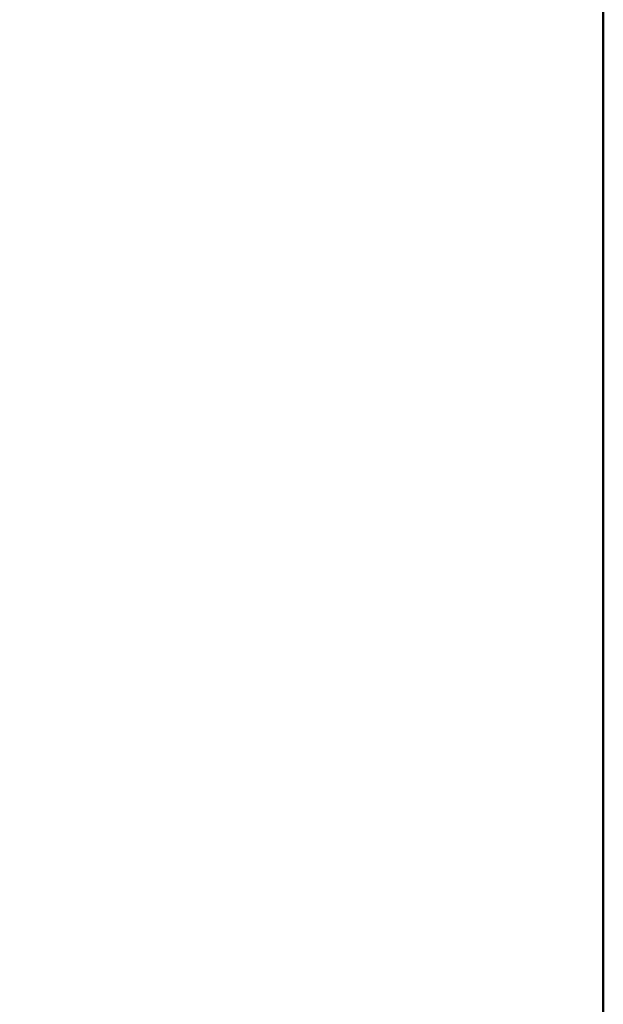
# Model space of a CAD drawing. Header units: millimetres. Extents: x 94.8 to 155.3, y 50 to 132.
# Tile 206 of 208: x 135.1 to 137.5, y 114.7 to 118.8. Entities that reach past the tile are written whole.
import ezdxf

# ---------------------------------------------------------------- set-up
doc = ezdxf.new("R2010")
doc.units = ezdxf.units.MM
doc.layers.add('P-SANR-FIXT', color=6, linetype='Continuous', lineweight=30)

# ---------------------------------------------------------------- blocks, each defined once
blk = doc.blocks.new('FamilyGeomCombination_6498-View 1')
at = {"layer": 'P-SANR-FIXT', "lineweight": 40}
mesh = blk.add_polyface(dxfattribs=at)
corners = [(137.5, 82, -12.5), (112.5, 82, -12.5), (112.5, 132, -12.5), (137.5, 132, -12.5), (116, 116, -12.5), (116.3067, 113.6706, -12.5), (117.2058, 111.5, -12.5), (118.636, 109.636, -12.5), (120.5, 108.2058, -12.5), (122.6706, 107.3067, -12.5), (125, 107, -12.5), (127.3294, 107.3067, -12.5), (129.5, 108.2058, -12.5), (131.364, 109.636, -12.5), (132.7942, 111.5, -12.5), (133.6933, 113.6706, -12.5), (134, 116, -12.5), (133.6933, 118.3294, -12.5), (132.7942, 120.5, -12.5), (131.364, 122.364, -12.5), (129.5, 123.7942, -12.5), (127.3294, 124.6933, -12.5), (125, 125, -12.5), (122.6706, 124.6933, -12.5), (120.5, 123.7942, -12.5), (118.636, 122.364, -12.5), (117.2058, 120.5, -12.5), (116.3067, 118.3294, -12.5)]
mesh.append_faces([[corners[k] for k in face] for face in [(8, 1, 7), (24, 2, 23), (19, 3, 18)]], dxfattribs={"vtx0": -1, "vtx1": -1})
mesh.append_faces([[corners[k] for k in face] for face in [(1, 8, 9), (1, 9, 10), (0, 11, 12), (0, 15, 16, 3), (2, 24, 25), (3, 19, 20)]], dxfattribs={"vtx0": -1, "vtx2": -1})
mesh.append_faces([[corners[k] for k in face] for face in [(6, 7, 1), (5, 6, 1), (12, 13, 0), (14, 15, 0), (13, 14, 0), (26, 27, 2), (25, 26, 2), (27, 4, 2), (17, 18, 3), (16, 17, 3), (20, 21, 3), (21, 22, 3)]], dxfattribs={"vtx1": -1, "vtx2": -1})
mesh.append_faces([[corners[k] for k in face] for face in [(4, 5, 1, 2), (10, 11, 0, 1), (22, 23, 2, 3)]], dxfattribs={"vtx1": -1, "vtx3": -1})
mesh = blk.add_polyface(dxfattribs=at)
corners = [(137.5, 82, 12.5), (137.5, 132, 12.5), (112.5, 132, 12.5), (112.5, 82, 12.5)]
mesh.append_faces([[corners[k] for k in face] for face in [(0, 1, 2, 3)]])
mesh = blk.add_polyface(dxfattribs=at)
corners = [(137.5, 82, -12.5), (137.5, 132, -12.5), (137.5, 132, 12.5), (137.5, 82, 12.5)]
mesh.append_faces([[corners[k] for k in face] for face in [(0, 1, 2, 3)]])

msp = doc.modelspace()

# ---------------------------------------------------------------- block references
at = {"layer": 'P-SANR-FIXT', "lineweight": 40}
msp.add_blockref('FamilyGeomCombination_6498-View 1', (0, 0), dxfattribs=at)

doc.saveas('drawing.dxf')
